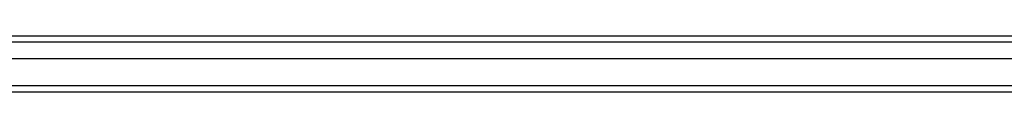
# Model space of a CAD drawing. Header units: inches. Extents: x 23 to 609, y 66 to 286.
# Tile 65 of 178: x 297.804 to 312.932, y 155.319 to 156.185. Entities that reach past the tile are written whole.
import ezdxf

# ---------------------------------------------------------------- set-up
doc = ezdxf.new("R2010")
doc.units = ezdxf.units.IN
doc.header["$MEASUREMENT"] = 0
doc.layers.add('Visible Edges(ANSI)', color=7, linetype='Continuous', lineweight=25)
doc.layers.add('Visible Tangent Edges(ANSI)', color=7, linetype='Continuous', lineweight=25)

msp = doc.modelspace()

# ---------------------------------------------------------------- linework, layer by layer
at = {"layer": 'Visible Edges(ANSI)'}
for p, q in [((268.957, 156.185), (327.163, 156.185)), ((327.352, 155.831), (268.769, 155.831)), ((327.961, 155.319), (268.926, 155.319))]:
    msp.add_line(p, q, dxfattribs=at)
at = {"layer": 'Visible Tangent Edges(ANSI)'}
for p, q in [((327.293, 156.086), (268.827, 156.086)), ((327.961, 155.418), (268.159, 155.418))]:
    msp.add_line(p, q, dxfattribs=at)

doc.saveas('drawing.dxf')
